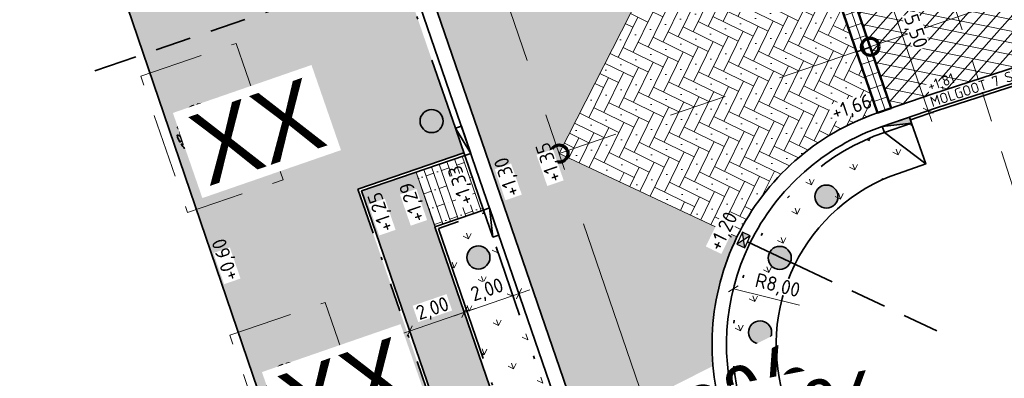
# Model space of a CAD drawing. Header units: metres. Extents: x 264779 to 275389, y 575281 to 580396.
# Tile 157 of 174: x 265479 to 265513, y 577053 to 577066. Entities that reach past the tile are written whole.
import ezdxf
from ezdxf.enums import TextEntityAlignment as Align

# ---------------------------------------------------------------- set-up
doc = ezdxf.new("R2018")
doc.units = ezdxf.units.M
doc.set_wipeout_variables(frame=1)
for name, pattern in [('AM-AS', [16, 10, -2, 2, -2]), ('B-WE-RI-HWA_HUISAANSLUITING_PVC_125-G', [10, 3.25, -0.75, 1.25, -0.75, 1.25, -0.75, 1.25, -0.75]), ('B-WE-VH-KANTOPSLUITING_OPSLUITBAND_[AFMETINGEN1]-G', [10, 5.5, -0.875, 0, -0.875, 1, -0.875, 0, -0.875]), ('B-WE-VH-KANTOPSLUITING_TROTTOIRBAND_RWS_[AFMETINGEN1]-G', [10, 2.5, -1.5, 0, -1.5, 0, -1.5, 0, -1.5, 0, -1.5]), ('HIDDEN', [9.525, 6.35, -3.175]), ('XX-HIDDEN2', [3.335, 2.225, -1.11])]:
    doc.linetypes.add(name, pattern=pattern)
for name, color, linetype, lineweight, true_color in [('B-WE-KL-TRACE-A', 9, 'Continuous', 13, 0x808080), ('N-GV-GR-BOOM-S', 7, 'Continuous', 35, 0x00a500), ('N-GV-GR-GRAS_BERMKRUIDENMENGSEL-A', 7, 'Continuous', 18, 0x00a500), ('N-OI-RI-BELUCHTINGSDRAINAGE_PVC_160-G', 3, 'B-WE-RI-DRAINAGE_PVC_160-G', 35, 0x00ff00), ('N-OI-RI-HWA_KOLKAANSLUITING_PVC_160-G', 150, 'B-WE-RI-HWA_HUISAANSLUITING_PVC_125-G', 35, 0x007fff), ('N-WE-RI-HWA_KOLK-S', 150, 'Continuous', 25, 0x007fff), ('N-WE-VH-VERHARDING_STRAATBAKSTEEN_DIKFORMAAT_KEPER-ROOD-PAARS-A', 7, 'Continuous', 18, 0xa45729), ('N-WE-VH-VERHARDING_STRAATBAKSTEEN_WAALFORMAAT_HALF_PAARS-BRUIN-A', 7, 'Continuous', 18, 0x66332b)]:
    doc.layers.add(name, color=color, linetype=linetype, lineweight=lineweight, true_color=true_color)
for name, color, linetype, lineweight in [('B-WE-VH-VERHARDING_ASFALT-A', 252, 'Continuous', 18), ('B-XX-AL-HOOGTELABEL-T25', 252, 'Continuous', 9), ('B-XX-GC-VERANKERING_ANKERSTANG-G', 252, 'XX-HIDDEN2', 18), ('N-WA-RI-DETAIL1-G', 1, 'HIDDEN', 18), ('N-WE-AM-AS-G', 10, 'AM-AS', 18), ('N-WE-GW-BERM-G', 90, 'Continuous', 35), ('N-WE-GW-TALUD_KRUIN-G', 3, 'Continuous', 35), ('N-WE-VH-GOOT_SBS-G', 40, 'Continuous', 35), ('N-WE-VH-KANTOPSLUITING_ELEMENT_EINDVERLOOPBAND_110-220x250-G', 40, 'Continuous', 35), ('N-WE-VH-KANTOPSLUITING_ELEMENT_VERLOOPBAND_110-220x250_190-220x160-G', 40, 'Continuous', 35), ('N-WE-VH-KANTOPSLUITING_INRITBAND_190-220x160-G', 60, 'B-WE-VH-KANTOPSLUITING_GAZONBAND_[AFMETINGEN1]-G', 35), ('N-WE-VH-KANTOPSLUITING_OPSLUITBAND_100x200-G', 60, 'B-WE-VH-KANTOPSLUITING_OPSLUITBAND_[AFMETINGEN1]-G', 35), ('N-WE-VH-KANTOPSLUITING_TROTTOIRBAND_RWS_110-220x250-G', 60, 'B-WE-VH-KANTOPSLUITING_TROTTOIRBAND_RWS_[AFMETINGEN1]-G', 35), ('N-WE-VH-KNIKLIJN_AANDUIDING-G', 30, 'Continuous', 18), ('N-WE-VH-VERHARDING_BETON-A', 254, 'Continuous', 18), ('N-WE-VH-VERHARDING_NATUURSTEEN-A', 40, 'Continuous', 18), ('N-WE-VH-VERHARDING_NATUURSTEEN-G', 40, 'Continuous', 50), ('N-WE-VH-VERHARDING_STRAATBAKSTEEN_DIKFORMAAT_KEPER-G', 40, 'Continuous', 35), ('N-WE-VH-VERHARDING_STRAATBAKSTEEN_WAALFORMAAT_HALF-G', 40, 'Continuous', 35), ('N-XX-AL-HOOGTELABEL-T25-M', 7, 'Continuous', 25), ('N-XX-AL-TOPOGRAFIE-G', 7, 'Continuous', 35), ('X-XX-AL-AANPIJLING-T25', 7, 'Continuous', 25), ('X-XX-AL-T18-1000', 10, 'Continuous', 18), ('X-XX-AL-VERKANTING_DAKPROFIEL-S', 7, 'Continuous', 25)]:
    doc.layers.add(name, color=color, linetype=linetype, lineweight=lineweight)
doc.layers.add('X-XX-AL-T70-250', color=210, linetype='Continuous', lineweight=70, plot=False)
doc.styles.add('NLCS-ISO-ANNOTATIVE-T18', font='NLCS-ISO.ttf', dxfattribs={"height": 1.8})
doc.styles.add('NLCS-ISO-ANNOTATIVE-T25', font='NLCS-ISO.ttf', dxfattribs={"height": 2.5})
doc.styles.add('NLCS-ISO-M1000-T25', font='NLCS-ISO.ttf', dxfattribs={"height": 2.5})
doc.styles.get("Standard").update_dxf_attribs({"font": 'arial.ttf'})
doc.linetypes.add('B-WE-RI-DRAINAGE_PVC_160-G', pattern='A,10.25,-3,[160,NLCS.shx,S=0.25,R=0,X=0,Y=0],-3.5,["o",Standard,S=1,R=0,X=-0.35,Y=-0.35],-3.25', length=20)
doc.linetypes.add('B-WE-VH-KANTOPSLUITING_GAZONBAND_[AFMETINGEN1]-G', pattern='A,4,-3,[160,NLCS.shx,S=0.25,R=0,X=0,Y=0],-3', length=10)
doc.dimstyles.new('NLCS-ANNOTATIVE-T25-SCHRAP', dxfattribs={"dimtxt": 2.5, "dimasz": 1.4, "dimexe": 2, "dimexo": 2, "dimgap": 0.7, "dimtad": 1, "dimzin": 0, "dimtxsty": 'NLCS-ISO-ANNOTATIVE-T25', "dimblk": 'OBLIQUE', "dimcen": 2.5, "dimdle": 2, "dimclrd": 256, "dimclre": 256, "dimclrt": 256, "dimadec": 1, "dimazin": 0, "dimtfac": 1, "dimtofl": 0, "dimtmove": 1, "dimatfit": 0, "dimldrblk": 'OBLIQUE', "dimfxl": 2, "dimfxlon": 1, "dimtfillclr": 256, "dimtolj": 1, "dimtzin": 0, "dimlwd": 18, "dimlwe": 18, "dimarcsym": 0})
pattern_1 = [(109.08852576, (53431.1034, 115509.4029), (-1.011904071, 0.4916046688), [0.2109375, -1.3800527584]), (64.08852576, (53431.1034, 115509.4029), (-1.0119040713, 0.491604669), [0.2109375, -0.9140625]), (154.08852576, (53431.1034, 115509.4029), (-0.491604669, -1.0119040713), [0.2109375, -0.9140625])]

# ---------------------------------------------------------------- blocks, each defined once
blk = doc.blocks.new('_Oblique')
at = {"color": 0, "linetype": 'ByBlock', "lineweight": -2}
blk.add_line((-0.5, -0.5), (0.5, 0.5), dxfattribs=at)
blk = doc.blocks.new('*D292')
at = {"layer": 'Defpoints', "color": 0, "transparency": 16777216}
for p in [(265495.955, 577056.246), (265497.313, 577052.293), (265496.428, 577048.714)]:
    blk.add_point(p, dxfattribs=at)
at = {"layer": 'X-XX-AL-AANPIJLING-T25', "lineweight": 18, "transparency": 16777216}
for p, q in [((265496.085, 577055.868), (265495.825, 577056.625)), ((265493.686, 577055.467), (265496.334, 577056.376)), ((265494.194, 577055.218), (265493.934, 577055.975))]:
    blk.add_line(p, q, dxfattribs=at)
at = {"layer": 'X-XX-AL-AANPIJLING-T25', "lineweight": 18, "transparency": 16777216, "xscale": 0.28, "yscale": 0.28, "zscale": 0.28}
for p, rotation in [((265495.955, 577056.246), 18.95339914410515), ((265494.064, 577055.597), 198.9533991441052)]:
    blk.add_blockref('_Oblique', p, dxfattribs=dict(at, rotation=rotation))
at = {"layer": 'X-XX-AL-AANPIJLING-T25', "transparency": 16777216, "insert": (265494.867, 577056.338), "char_height": 0.5, "attachment_point": 5, "rotation": 18.9534, "style": 'NLCS-ISO-ANNOTATIVE-T25', "bg_fill": 3, "box_fill_scale": 1.1, "bg_fill_color": 256, "bg_fill_true_color": 13158600, "bg_fill_transparency": 0}
blk.add_mtext('\\A1;2,00', dxfattribs=at)
blk = doc.blocks.new('*D294')
at = {"layer": 'Defpoints', "color": 0, "transparency": 16777216}
for p in [(265494.064, 577055.597), (265496.428, 577048.714), (265494.536, 577048.064)]:
    blk.add_point(p, dxfattribs=at)
at = {"layer": 'X-XX-AL-AANPIJLING-T25', "lineweight": 18, "transparency": 16777216}
for p, q in [((265494.194, 577055.218), (265493.934, 577055.975)), ((265491.794, 577054.817), (265494.442, 577055.727)), ((265492.302, 577054.569), (265492.042, 577055.325))]:
    blk.add_line(p, q, dxfattribs=at)
at = {"layer": 'X-XX-AL-AANPIJLING-T25', "lineweight": 18, "transparency": 16777216, "xscale": 0.28, "yscale": 0.28, "zscale": 0.28}
for p, rotation in [((265494.064, 577055.597), 18.95339914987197), ((265492.172, 577054.947), 198.953399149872)]:
    blk.add_blockref('_Oblique', p, dxfattribs=dict(at, rotation=rotation))
at = {"layer": 'X-XX-AL-AANPIJLING-T25', "transparency": 16777216, "insert": (265492.975, 577055.688), "char_height": 0.5, "attachment_point": 5, "rotation": 18.9534, "style": 'NLCS-ISO-ANNOTATIVE-T25', "bg_fill": 3, "box_fill_scale": 1.1, "bg_fill_color": 256, "bg_fill_true_color": 13158600, "bg_fill_transparency": 0}
blk.add_mtext('\\A1;2,00', dxfattribs=at)
blk = doc.blocks.new('*D304')
at = {"layer": 'Defpoints', "color": 0, "transparency": 16777216}
for p in [(265511.497, 577068.872), (265513.284, 577063.67), (265510.145, 577062.592)]:
    blk.add_point(p, dxfattribs=at)
at = {"layer": 'X-XX-AL-AANPIJLING-T25', "lineweight": 18, "transparency": 16777216}
for p, q in [((265508.737, 577067.924), (265507.981, 577067.664)), ((265508.229, 577068.172), (265510.275, 577062.214)), ((265510.524, 577062.722), (265509.767, 577062.462))]:
    blk.add_line(p, q, dxfattribs=at)
at = {"layer": 'X-XX-AL-AANPIJLING-T25', "lineweight": 18, "transparency": 16777216, "xscale": 0.28, "yscale": 0.28, "zscale": 0.28}
for p, rotation in [((265508.359, 577067.794), 108.9533991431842), ((265510.145, 577062.592), 288.9533991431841)]:
    blk.add_blockref('_Oblique', p, dxfattribs=dict(at, rotation=rotation))
at = {"layer": 'X-XX-AL-AANPIJLING-T25', "transparency": 16777216, "insert": (265509.668, 577065.336), "char_height": 0.5, "attachment_point": 5, "rotation": 288.9534, "style": 'NLCS-ISO-ANNOTATIVE-T25', "bg_fill": 3, "box_fill_scale": 1.1, "bg_fill_color": 256, "bg_fill_true_color": 13158600, "bg_fill_transparency": 0}
blk.add_mtext('\\A1;5,50', dxfattribs=at)
blk = doc.blocks.new('*U182')
h = blk.add_hatch(color=256)
h.dxf.hatch_style = 1
h.paths.add_polyline_path([(0, 0.22), (-1, 0.22), (-1, 0)])
for p, q in [((-1, 0), (0, 0.22)), ((0, 0.22), (-1, 0.22)), ((-1, 0.22), (-1, 0)), ((-1, 0), (0, 0)), ((0, 0), (0, 0.22))]:
    blk.add_line(p, q)
blk = doc.blocks.new('*U264')
blk.add_wipeout([(-1.125, 0.75), (1.125, 0.75), (1.125, -0.75), (-1.125, -0.75)])
h = blk.add_hatch(color=256)
h.dxf.hatch_style = 1
h.paths.add_polyline_path([(0, 0), (-1.125, 0.75), (-1.125, -0.75)])
h.paths.add_polyline_path([(1.125, -0.75), (1.125, 0.75), (0, 0)])
for p, q in [((-1.125, -0.75), (1.125, 0.75)), ((1.125, -0.75), (-1.125, 0.75))]:
    blk.add_line(p, q)
at = {"flags": 128}
blk.add_lwpolyline([(-1.125, -0.75), (1.125, -0.75), (1.125, 0.75), (-1.125, 0.75)], close=True, dxfattribs=at)
blk = doc.blocks.new('*U156')
for p, q in [((-0.5, 0), (0, 0.11)), ((0, 0.11), (-0.5, 0.11)), ((-0.5, 0.11), (-0.5, 0)), ((-0.5, 0), (0, 0)), ((0, 0), (0, 0.11))]:
    blk.add_line(p, q)
blk = doc.blocks.new('*U256')
h = blk.add_hatch(color=256)
h.dxf.hatch_style = 1
h.paths.add_polyline_path([(11.35, 3.9), (0, 0), (-11.35, -3.9), (0.81, -2.36)])
at = {"flags": 128}
blk.add_lwpolyline([(11.35, 3.9), (0, 0), (-11.35, -3.9), (0.81, -2.36)], close=True, dxfattribs=at)
at = {"lineweight": 30}
for tag, rotation, flags, p in [('HELLING_2', 206.9534, 54, (10.72, -1.76)), ('HELLING', 190.9534, 49, (-1.23, -6.61))]:
    blk.add_attdef(tag, text='', height=2.5, rotation=rotation, dxfattribs=dict(at, flags=flags)).set_placement(p, align=Align.TOP_LEFT)
blk = doc.blocks.new('*D312')
at = {"layer": 'Defpoints', "color": 0, "transparency": 16777216}
for p in [(265503.391, 577056.415), (265511.153, 577054.48)]:
    blk.add_point(p, dxfattribs=at)
at = {"layer": 'X-XX-AL-AANPIJLING-T25', "lineweight": 18, "transparency": 16777216}
blk.add_line((265505.686, 577055.843), (265503.391, 577056.415), dxfattribs=at)
at = {"layer": 'X-XX-AL-AANPIJLING-T25', "lineweight": 18, "transparency": 16777216, "xscale": 0.28, "yscale": 0.28, "zscale": 0.28, "rotation": 166.0022997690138}
blk.add_blockref('_Oblique', (265503.391, 577056.415), dxfattribs=at)
at = {"layer": 'X-XX-AL-AANPIJLING-T25', "transparency": 16777216, "insert": (265504.916, 577056.488), "char_height": 0.5, "attachment_point": 5, "rotation": 346.0023, "style": 'NLCS-ISO-ANNOTATIVE-T25', "bg_fill": 3, "box_fill_scale": 1.1, "bg_fill_color": 256, "bg_fill_true_color": 13158600, "bg_fill_transparency": 0}
blk.add_mtext('\\A1;R8,00', dxfattribs=at)
blk = doc.blocks.new('BOOM')
blk.add_lwpolyline([(0.4, 4.34), (0.41, 4.35), (0.41, 4.36), (0.42, 4.37), (0.43, 4.38), (0.44, 4.38), (0.44, 4.39), (0.45, 4.4), (0.46, 4.41), (0.46, 4.42), (0.47, 4.43), (0.47, 4.44), (0.48, 4.46), (0.48, 4.48), (0.47, 4.5), (0.47, 4.53), (0.44, 4.64, -0.52938), (0.49, 4.7, -0.087139), (2.05, 4.26, -0.372341), (2.11, 4.12), (2.17, 3.8), (2.01, 3.64), (1.84, 3.67), (1.63, 3.52), (1.71, 3.32), (1.92, 3.25), (2.5, 3.38), (2.64, 3.31), (2.63, 3.18), (2.5, 3.1), (2.38, 2.71), (2.53, 2.46), (2.92, 3.09, -0.504641), (3.14, 2.89, 0.331948), (3.27, 2.69, 0.282008), (3.68, 2.77), (3.65, 2.75, -0.512156), (3.84, 2.75, -0.16076), (4.7, -0.05), (4.59, -0.16), (4.59, -0.27), (4.48, -0.29), (4.5, -0.4), (4.33, -0.35), (4.28, -0.48), (4.48, -0.61), (4.55, -0.66), (4.66, -0.55, -0.106371), (4, -2.41), (3.42, -2.03), (3.31, -2.1), (3.24, -1.79), (3.03, -1.54), (2.79, -1.55), (2.79, -1.83), (2.61, -2.47), (2.64, -2.59), (2.77, -2.61), (3.62, -2.93, -0.236298), (-0.21, -4.62, 0.159625), (-0.32, -4.4, 0.350802), (-0.29, -4.17, -0.504641), (-0.55, -4.05), (-0.49, -3.84), (-0.6, -3.65), (-0.74, -3.67), (-0.76, -3.82), (-0.87, -3.88), (-1, -3.79), (-1.11, -3.2), (-1.19, -3.12), (-1.4, -3.13), (-1.46, -3.38), (-1.55, -3.41), (-1.63, -3.62), (-1.85, -3.5, 0.733583), (-1.77, -3.66, -0.861625), (-1.72, -3.81, 0.279978), (-1.88, -4.05), (-1.88, -4.06, -0.827056), (-2.04, -4.23, -0.116774), (-3.83, -2.36), (-3.79, -2.35), (-3.76, -2.34), (-3.74, -2.33), (-3.72, -2.32), (-3.71, -2.31), (-3.7, -2.3), (-3.69, -2.29), (-3.47, -2.01), (-3.47, -2), (-3.47, -1.99), (-3.46, -1.99), (-3.46, -1.98), (-3.46, -1.97), (-3.45, -1.96), (-3.45, -1.95), (-3.44, -1.94), (-3.44, -1.92), (-3.43, -1.91), (-3.42, -1.9), (-3.42, -1.88), (-3.41, -1.87), (-3.4, -1.85), (-3.39, -1.84), (-3.39, -1.82), (-3.38, -1.81), (-3.38, -1.79), (-3.38, -1.78), (-3.38, -1.77), (-3.38, -1.76), (-3.38, -1.75), (-3.38, -1.74), (-3.39, -1.73), (-3.4, -1.73), (-3.4, -1.72), (-3.41, -1.72), (-3.42, -1.72), (-3.43, -1.72), (-3.44, -1.72), (-3.45, -1.72), (-3.46, -1.71), (-3.47, -1.71), (-3.48, -1.71), (-3.49, -1.7), (-3.5, -1.69), (-3.52, -1.68), (-3.53, -1.67), (-3.54, -1.67), (-3.55, -1.66), (-3.56, -1.65), (-3.58, -1.64), (-3.59, -1.62), (-3.6, -1.61), (-3.83, -1.87), (-3.84, -1.86), (-3.85, -1.84), (-3.86, -1.83), (-3.87, -1.81), (-3.88, -1.8), (-3.89, -1.79), (-3.91, -1.78), (-3.94, -1.77), (-3.98, -1.78), (-4.04, -1.79), (-4.11, -1.81, -0.040997), (-4.42, -0.95), (-4.26, -0.97), (-4.11, -1.07), (-4.04, -1), (-3.95, -0.85), (-4.03, -0.72), (-3.99, -0.52), (-4.17, -0.51), (-4.29, -0.39), (-4.51, -0.53, -0.05814), (-4.6, 0.76), (-4.47, 0.74), (-3.96, 0.34), (-3.74, 0.41), (-2.88, 0.64), (-2.81, 0.92), (-3.14, 1.05), (-3.19, 1.16), (-3.8, 1.46), (-3.81, 1.63), (-4.02, 1.8), (-4.1, 1.97), (-3.96, 2.19), (-3.65, 2.24), (-3.36, 2.43), (-3.36, 2.62), (-3.54, 2.83), (-3.49, 2.92), (-3.56, 3.05, -0.13428), (-1.53, 4.46, -0.541727), (-1.47, 4.41), (-1.48, 4.28), (-1.48, 4.21), (-1.47, 4.16), (-1.46, 4.12), (-1.44, 4.09), (-1.42, 4.07), (-1.39, 4.05), (-1.37, 4.03), (-1.35, 4.02), (-1.33, 4), (-1.32, 3.99), (-1.3, 3.97), (-1.29, 3.96), (-1.27, 3.95), (-1.26, 3.94), (-1.24, 3.94), (-1.23, 3.94), (-1.21, 3.94), (-1.19, 3.95), (-1.17, 3.96), (-1.15, 3.97), (-1.14, 3.98), (-1.12, 3.99), (-1.1, 4), (-1.08, 4), (-1.06, 4.01), (-1.04, 4.01), (-1.02, 4.01), (-1, 4.02), (-0.98, 4.02), (-0.97, 4.02), (-0.95, 4.03), (-0.94, 4.04), (-0.92, 4.05), (-0.91, 4.06), (-0.9, 4.08), (-0.89, 3.99), (-0.87, 3.96), (-0.77, 3.8), (-0.56, 3.68), (-0.85, 4.16), (-0.85, 4.17), (-0.85, 4.18), (-0.84, 4.2), (-0.84, 4.21), (-0.85, 4.23), (-0.85, 4.24), (-0.86, 4.25), (-0.88, 4.27), (-0.9, 4.28), (-0.92, 4.3), (-0.94, 4.32), (-0.97, 4.35), (-1, 4.38), (-1.03, 4.42), (-1.11, 4.52, -0.543104), (-1.08, 4.59, -0.046766), (-0.22, 4.72, -0.385168), (-0.17, 4.68), (-0.14, 4.5), (-0.13, 4.45), (-0.11, 4.41), (-0.1, 4.38), (-0.08, 4.37), (-0.06, 4.36), (-0.04, 4.36), (-0.03, 4.36), (-0.01, 4.36), (0.01, 4.35), (0.02, 4.35), (0.04, 4.34), (0.06, 4.34), (0.07, 4.33), (0.09, 4.32), (0.1, 4.32), (0.11, 4.31), (0.13, 4.3), (0.14, 4.3), (0.15, 4.29), (0.17, 4.28), (0.18, 4.28), (0.19, 4.27), (0.19, 4.26), (0.2, 4.25), (0.21, 4.24), (0.21, 4.23), (0.22, 4.23), (0.22, 4.22), (0.23, 4.21), (0.23, 4.21), (0.24, 4.2), (0.25, 4.2), (0.26, 4.2), (0.27, 4.21), (0.28, 4.21), (0.29, 4.22), (0.3, 4.22), (0.31, 4.23), (0.32, 4.24), (0.33, 4.26), (0.34, 4.27), (0.35, 4.28), (0.36, 4.3), (0.37, 4.31), (0.38, 4.32), (0.39, 4.33)], format="xyb", close=True)
blk.add_circle((0, 0), 0.138)
at = {"lineweight": 30, "flags": 104}
blk.add_attdef('01', text='', height=1.8, dxfattribs=at).set_placement((-2.45, 3.09), align=Align.TOP_LEFT)

msp = doc.modelspace()

# ---------------------------------------------------------------- hatches: boundary and pattern name
at = {"layer": 'B-WE-KL-TRACE-A'}
h = msp.add_hatch(dxfattribs=at)
h.set_pattern_fill('DOTS', color=256, scale=0.5)
h.set_pattern_definition([(0, (265713.50372, 576754.34745), (0.079375, 0.15875), [0, -0.15875])])
h.paths.add_polyline_path([(265257.497, 576901.576), (265280.092, 576836.285), (265298.31, 576783.268), (265291.791, 576781.392), (265239.384, 576934.357), (265222.655, 576983.209), (265230.7, 576979.939), (265245.297, 576937.421), (265245.427, 576937.04)])
h.paths.add_polyline_path([(265223.141, 576984.793), (265219.917, 576993.606), (265211.971, 577028.584), (265210.547, 577042.097), (265222.786, 577002.989), (265229.989, 576982.009)])
h.paths.add_polyline_path([(265207.488, 577055.376), (265208.876, 577042.208), (265202.774, 577069.069)])
h.paths.add_polyline_path([(265194.59, 577097.909), (265209.11, 577055.736), (265209.669, 577050.426), (265224.354, 577003.504), (265246.856, 576937.963), (265259.058, 576902.111), (265281.655, 576836.813), (265331.28, 576692.401), (265402.247, 576711.023), (265417.831, 576715.057), (265434.246, 576719.393), (265450.777, 576723.65), (265466.98, 576727.876), (265483.558, 576732.243), (265517.748, 576741.103), (265533.987, 576745.376), (265551.26, 576749.845), (265566.674, 576753.911), (265582.241, 576757.871), (265589.311, 576759.685), (265591.043, 576760.329), (265486.412, 577064.17), (265488.303, 577064.821), (265593.602, 576759.04), (265591.727, 576758.343), (265591.58, 576758.769), (265589.803, 576758.108), (265582.65, 576756.272), (265567.088, 576752.314), (265551.677, 576748.248), (265534.403, 576743.779), (265518.165, 576739.506), (265483.975, 576730.646), (265467.398, 576726.28), (265451.191, 576722.053), (265434.662, 576717.796), (265418.248, 576713.46), (265402.664, 576709.426), (265330.216, 576690.416), (265298.846, 576781.706), (265290.739, 576779.372), (265237.824, 576933.823), (265212.508, 577007.744), (265210.34, 577028.314), (265197.8, 577083.516), (265193.03, 577097.371)])
at = {"layer": 'B-WE-VH-VERHARDING_ASFALT-A'}
h = msp.add_hatch(dxfattribs=at)
h.set_pattern_fill('AVH-ASFALT', color=256, scale=2, angle=89.45, style=0, pattern_type=2)
h.set_pattern_definition([(168.53852576, (53525.60482, 115542.10574), (-0.07948359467, -0.39202341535), []), (228.53852576, (53525.60482, 115542.10574), (0.29976043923, -0.26484651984), [])])
h.paths.add_polyline_path([(265508.865, 577062.681), (265510.273, 577063.165), (265514.157, 577064.421), (265522.457, 577067.171), (265526.967, 577068.733), (265525.323, 577073.486), (265524.391, 577073.169), (265514.171, 577069.803), (265514.064, 577069.771), (265507.241, 577067.41)])
at = {"layer": 'N-GV-GR-GRAS_BERMKRUIDENMENGSEL-A'}
h = msp.add_hatch(dxfattribs=at)
h.set_pattern_fill('AGR-KRUIDEN', color=256, scale=0.5625, pattern_type=2)
h.set_pattern_definition(pattern_1)
edge = h.paths.add_edge_path()
edge.add_line((265484.848, 577087.914), (265484.816, 577087.903))
edge.add_line((265484.816, 577087.903), (265483.819, 577090.926))
edge.add_line((265483.819, 577090.926), (265474.958, 577087.994))
edge.add_line((265474.958, 577087.994), (265486.9, 577052.909))
edge.add_line((265486.9, 577052.909), (265485.574, 577052.458))
edge.add_line((265485.574, 577052.458), (265486.825, 577048.783))
edge.add_line((265486.825, 577048.783), (265491.664, 577035.232))
edge.add_line((265491.664, 577035.232), (265493.125, 577030.976))
edge.add_line((265493.125, 577030.976), (265496.388, 577032.097))
edge.add_line((265496.388, 577032.097), (265496.948, 577030.467))
edge.add_line((265496.948, 577030.467), (265497.109, 577030.149))
edge.add_line((265497.109, 577030.149), (265497.998, 577030.605))
edge.add_arc((265493.977, 577037.324), 7.83, 300.9027, 311.6516)
edge.add_line((265499.181, 577031.473), (265499.884, 577032.185))
edge.add_line((265499.884, 577032.185), (265490.375, 577059.873))
edge.add_line((265490.375, 577059.873), (265494.044, 577061.133))
edge.add_line((265494.044, 577061.133), (265484.848, 577087.914))
h = msp.add_hatch(dxfattribs=at)
h.set_pattern_fill('AGR-KRUIDEN', color=256, scale=0.5625, pattern_type=2)
h.set_pattern_definition([(109.0885258, (229273.9467, 679383.4868), (-1.011904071, 0.491604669), [0.2109375, -1.380052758]), (64.0885258, (229273.9467, 679383.4868), (-1.011904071, 0.491604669), [0.2109375, -0.9140625]), (154.0885258, (229273.9467, 679383.4868), (-0.491604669, -1.011904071), [0.2109375, -0.9140625])])
h.paths.add_polyline_path([(265515.065, 577019.136), (265515.39, 577018.19), (265516.808, 577018.677), (265505.214, 577052.44, -0.414214), (265509.113, 577060.419), (265510.059, 577060.744), (265509.572, 577062.163), (265508.626, 577061.838, 0.414214), (265503.795, 577051.953)])
h = msp.add_hatch(dxfattribs=at)
h.set_pattern_fill('AGR-KRUIDEN', color=256, scale=0.5625, pattern_type=2)
h.set_pattern_definition(pattern_1)
edge = h.paths.add_edge_path()
edge.add_line((265494.759, 577059.053), (265493.17, 577058.507))
edge.add_line((265493.17, 577058.507), (265501.346, 577034.699))
edge.add_line((265501.346, 577034.699), (265501.617, 577035.662))
edge.add_arc((265494.008, 577037.285), 7.78, 347.957, 378.9534)
edge.add_line((265501.367, 577039.812), (265494.759, 577059.053))
at = {"layer": 'N-WE-VH-VERHARDING_BETON-A'}
h = msp.add_hatch(color=256, dxfattribs=at)
h.dxf.hatch_style = 1
edge = h.paths.add_edge_path()
edge.add_arc((265492.928, 577062.23), 0.4, 0, 360)
h = msp.add_hatch(color=256, dxfattribs=at)
h.dxf.hatch_style = 1
edge = h.paths.add_edge_path()
edge.add_arc((265506.618, 577059.614), 0.4, 0, 360)
h = msp.add_hatch(color=256, dxfattribs=at)
h.dxf.hatch_style = 1
edge = h.paths.add_edge_path()
edge.add_arc((265494.552, 577057.501), 0.4, 0, 360)
h = msp.add_hatch(color=256, dxfattribs=at)
h.dxf.hatch_style = 1
edge = h.paths.add_edge_path()
edge.add_arc((265504.999, 577057.487), 0.4, 0, 360)
h = msp.add_hatch(color=256, dxfattribs=at)
h.dxf.hatch_style = 1
edge = h.paths.add_edge_path()
edge.add_arc((265504.316, 577054.903), 0.4, 0, 360)
at = {"layer": 'N-WE-VH-VERHARDING_NATUURSTEEN-A'}
h = msp.add_hatch(dxfattribs=at)
h.set_pattern_fill('AVH-BETONPLAAT_BLOK', color=256, scale=1.125, angle=269.6822, pattern_type=2)
h.set_pattern_definition([(288.77070982, (70683.9374, 116264.9575), (0.42606624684, 0.14480177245), []), (18.77070982, (70683.9374, 116264.9575), (-0.14480177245, 0.42606624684), [])])
h.paths.add_polyline_path([(265508.392, 577062.519), (265506.931, 577066.775), (265507.404, 577066.937), (265508.865, 577062.681)])
at = {"layer": 'N-WE-VH-VERHARDING_STRAATBAKSTEEN_DIKFORMAAT_KEPER-ROOD-PAARS-A'}
h = msp.add_hatch(dxfattribs=at)
h.set_pattern_fill('AVH-SBS_DIKFORMAAT_KEPER', color=256, scale=28.125, angle=224.86, pattern_type=2)
h.set_pattern_definition([(243.94852576, (71081.12664, 116682.96285), (0.1782353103, -0.51914757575), [1.5525, -0.77625]), (153.94852576, (71082.1727, 116682.45148), (0.1782353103, -0.51914757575), [1.5525, -0.77625]), (243.94852576, (71080.87485, 116682.0059), (0.1782353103, -0.51914757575), [0, -2.32875]), (243.94852576, (71081.56445, 116682.5328), (0.1782353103, -0.51914757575), [0, -2.32875])])
edge = h.paths.add_edge_path()
edge.add_line((265496.131, 577072.053), (265491.591, 577070.494))
edge.add_line((265491.591, 577070.494), (265501.234, 577042.414))
edge.add_line((265501.234, 577042.414), (265505.774, 577043.973))
edge.add_line((265505.774, 577043.973), (265503.114, 577051.719))
edge.add_arc((265511.153, 577054.48), 8.5, 153.9534, 198.9534, ccw=False)
edge.add_line((265503.516, 577058.212), (265497.353, 577061.106))
edge.add_line((265497.353, 577061.106), (265500.438, 577067.177))
edge.add_arc((265504.17, 577074.814), 8.5, 198.9534, 243.9534, ccw=False)
h.paths.add_polyline_path([(265495.725, 577073.235), (265491.185, 577071.676), (265491.429, 577070.967), (265495.968, 577072.526)])
h.paths.add_polyline_path([(265495.319, 577074.418), (265490.779, 577072.859), (265491.023, 577072.149), (265495.562, 577073.708)])
h.paths.add_polyline_path([(265490.617, 577073.331), (265495.156, 577074.89), (265490.068, 577089.707), (265485.528, 577088.148)])
h = msp.add_hatch(dxfattribs=at)
h.set_pattern_fill('AVH-SBS_DIKFORMAAT_KEPER', color=256, scale=28.125, angle=134.86, pattern_type=2)
h.set_pattern_definition([(153.94852576, (71081.12664, 116682.96285), (-0.51914757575, -0.1782353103), [1.5525, -0.77625]), (63.94852576, (71080.61527, 116681.91677), (-0.51914757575, -0.1782353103), [1.5525, -0.77625]), (153.94852576, (71080.1697, 116683.21464), (-0.51914757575, -0.1782353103), [0, -2.32875]), (153.94852576, (71080.6966, 116682.52504), (-0.51914757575, -0.1782353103), [0, -2.32875])])
edge = h.paths.add_edge_path()
edge.add_arc((265504.17, 577074.814), 8.5, 243.9534, 288.9534, ccw=False)
edge.add_line((265500.438, 577067.177), (265497.353, 577061.106))
edge.add_line((265497.353, 577061.106), (265503.516, 577058.212))
edge.add_arc((265511.153, 577054.48), 8.5, 108.9534, 153.9534, ccw=False)
edge.add_line((265508.392, 577062.519), (265506.931, 577066.775))
at = {"layer": 'N-WE-VH-VERHARDING_STRAATBAKSTEEN_WAALFORMAAT_HALF_PAARS-BRUIN-A'}
h = msp.add_hatch(dxfattribs=at)
h.set_pattern_fill('AVH-SBS_WAALFORMAAT_HALFST', color=256, scale=28.125, angle=89.95, style=0, pattern_type=2)
h.set_pattern_definition([(109.03852576, (53383.85266, 115493.05145), (-0.26586547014, -0.09174483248), []), (199.03852576, (53383.4857, 115494.1149), (0.36697933, -1.0634618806), [0.28125, -0.28125]), (199.03852576, (53383.4033, 115493.4914), (0.36697933, -1.0634618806), [0.28125, -0.28125]), (109.03852576, (53383.53623, 115493.5373), (-0.5317309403, -0.18348966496), [0, -1.125, 0, 0, 0]), (109.03852576, (53383.0869, 115493.9773), (-0.5317309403, -0.18348966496), [0, -1.125, 0, 0, 0])])
h.paths.add_polyline_path([(265492.393, 577060.461), (265493.043, 577058.569), (265494.727, 577059.147), (265494.077, 577061.039)])
h = msp.add_hatch(dxfattribs=at)
h.set_pattern_fill('AVH-SBS_WAALFORMAAT_HALFST', color=256, scale=28.125, angle=359.8649, style=0, pattern_type=2)
h.set_pattern_definition([(18.95339914, (53431.10338, 115509.40288), (-0.09134972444, 0.2660014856), []), (108.95339914, (53432.1674, 115509.7683), (-1.0640059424, -0.3653988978), [0.28125, -0.28125]), (108.95339914, (53431.544, 115509.8516), (-1.0640059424, -0.3653988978), [0.28125, -0.28125]), (18.95339914, (53431.5897, 115509.7186), (-0.1826994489, 0.5320029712), [0, -1.125, 0, 0, 0]), (18.95339914, (53432.03036, 115510.1673), (-0.1826994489, 0.5320029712), [0, -1.125, 0, 0, 0])])
edge = h.paths.add_edge_path()
edge.add_line((265493.043, 577058.569), (265492.393, 577060.461))
edge.add_line((265492.393, 577060.461), (265490.502, 577059.811))
edge.add_line((265490.502, 577059.811), (265499.959, 577032.273))
edge.add_arc((265494.008, 577037.285), 7.78, 319.8933, 339.4159)
edge.add_line((265501.292, 577034.55), (265493.043, 577058.569))

# ---------------------------------------------------------------- linework, layer by layer
at = {"layer": 'B-XX-GC-VERANKERING_ANKERSTANG-G', "flags": 128}
msp.add_lwpolyline([(265514.388, 577055.878), (265507.942, 577075.914)], dxfattribs=at)
at = {"layer": 'N-OI-RI-BELUCHTINGSDRAINAGE_PVC_160-G'}
for centre in [(265485.023, 577061.896), (265488.109, 577052.908)]:
    msp.add_circle(centre, 0.823, dxfattribs=at)
at = {"layer": 'N-OI-RI-HWA_KOLKAANSLUITING_PVC_160-G', "flags": 128}
msp.add_lwpolyline([(265492.131, 577067.706), (265481.255, 577063.971)], dxfattribs=at)
at = {"layer": 'N-WA-RI-DETAIL1-G', "ltscale": 0.35, "flags": 128}
for points in [[(265482.843, 577063.787), (265486.152, 577064.927), (265487.78, 577060.199), (265484.471, 577059.06)], [(265485.935, 577054.805), (265489.245, 577055.944), (265490.873, 577051.217), (265487.563, 577050.077)]]:
    msp.add_lwpolyline(points, close=True, dxfattribs=at)
at = {"layer": 'N-WE-AM-AS-G'}
msp.add_line((265529.586, 577072.176), (265497.353, 577061.106), dxfattribs=at)
at = {"layer": 'N-WE-AM-AS-G', "flags": 128}
msp.add_lwpolyline([(265487.798, 577088.927), (265515.362, 577008.665), (265580.312, 576818.87), (265621.801, 576696.744, 0.161993), (265640.874, 576671.586, -0.161362), (265659.907, 576646.545), (265678.877, 576591.153)], format="xyb", dxfattribs=at)
at = {"layer": 'N-WE-GW-BERM-G', "flags": 128}
msp.add_lwpolyline([(265508.626, 577061.838), (265510.059, 577060.744)], dxfattribs=at)
at = {"layer": 'N-WE-GW-TALUD_KRUIN-G', "ltscale": 0.99999, "flags": 128}
msp.add_lwpolyline([(265484.848, 577087.914), (265484.816, 577087.903), (265484.804, 577087.939), (265483.819, 577090.926), (265474.958, 577087.994), (265486.9, 577052.909), (265485.574, 577052.458), (265486.825, 577048.783), (265491.664, 577035.232), (265493.125, 577030.976), (265496.388, 577032.097), (265496.948, 577030.467), (265497.109, 577030.149)], dxfattribs=at)
at = {"layer": 'N-WE-VH-GOOT_SBS-G', "flags": 128}
msp.add_lwpolyline([(265485.528, 577088.148), (265485.056, 577087.985), (265500.761, 577042.252), (265501.234, 577042.414)], close=True, dxfattribs=at)
at = {"layer": 'N-WE-VH-KANTOPSLUITING_INRITBAND_190-220x160-G'}
msp.add_line((265494.077, 577061.039), (265494.727, 577059.147), dxfattribs=at)
at = {"layer": 'N-WE-VH-KANTOPSLUITING_TROTTOIRBAND_RWS_110-220x250-G', "ltscale": 0.99999, "flags": 128}
msp.add_lwpolyline([(265493.752, 577061.985), (265484.848, 577087.914)], dxfattribs=at)
msp.add_lwpolyline([(265501.617, 577035.662, 0.136078), (265501.367, 577039.812), (265495.051, 577058.202)], format="xyb", dxfattribs=at)
at = {"layer": 'N-WE-VH-KNIKLIJN_AANDUIDING-G', "ltscale": 0.75}
msp.add_line((265493.043, 577058.569), (265492.393, 577060.461), dxfattribs=at)
msp.add_lwpolyline([(265503.516, 577058.212), (265497.353, 577061.106), (265500.438, 577067.177)], dxfattribs=at)
at = {"layer": 'N-WE-VH-VERHARDING_NATUURSTEEN-G', "flags": 128}
msp.add_lwpolyline([(265508.392, 577062.519), (265506.931, 577066.775), (265507.404, 577066.937), (265508.865, 577062.681)], close=True, dxfattribs=at)
at = {"layer": 'N-WE-VH-VERHARDING_STRAATBAKSTEEN_DIKFORMAAT_KEPER-G', "flags": 128}
msp.add_lwpolyline([(265507.404, 577066.937), (265506.931, 577066.775, -0.414214), (265496.131, 577072.053), (265490.068, 577089.707), (265485.528, 577088.148), (265501.234, 577042.414), (265505.774, 577043.973), (265503.114, 577051.719, -0.414214), (265508.392, 577062.519), (265508.865, 577062.681)], format="xyb", close=True, dxfattribs=at)
at = {"layer": 'N-WE-VH-VERHARDING_STRAATBAKSTEEN_WAALFORMAAT_HALF-G', "flags": 128}
for points in [[(265494.077, 577061.039), (265490.502, 577059.811), (265499.959, 577032.273)], [(265501.292, 577034.55), (265493.043, 577058.569), (265494.727, 577059.147)]]:
    msp.add_lwpolyline(points, dxfattribs=at)
at = {"layer": 'N-XX-AL-TOPOGRAFIE-G', "ltscale": 0.99999}
for centre in [(265492.928, 577062.23), (265506.618, 577059.614), (265494.552, 577057.501), (265504.999, 577057.487), (265504.316, 577054.903)]:
    msp.add_circle(centre, 0.4, dxfattribs=at)
at = {"layer": 'X-XX-AL-T70-250'}
msp.add_circle((265497.353, 577061.106), 0.3, dxfattribs=at)

# ---------------------------------------------------------------- block references
at = {"layer": 'N-GV-GR-BOOM-S'}
ref = msp.add_blockref('BOOM', (265485.023, 577061.896), dxfattribs=dict(at, xscale=0.2, yscale=0.2, zscale=0.2, rotation=19.0885257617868))
lines = msp.add_mtext('XX', dxfattribs={"layer": '0', "insert": (265484.358, 577062.321), "char_height": 2.5, "attachment_point": 1, "rotation": 19.0885, "bg_fill": 3, "box_fill_scale": 1.125, "bg_fill_color": 256, "bg_fill_transparency": 0})
ref.add_attrib('01', '', (265484.358, 577062.321)).embed_mtext(lines)
at = {"layer": 'N-WE-VH-KANTOPSLUITING_ELEMENT_VERLOOPBAND_110-220x250_190-220x160-G', "yscale": 2, "zscale": 2}
for p, xscale, rotation in [((265493.96, 577062.056), 2, 108.9533991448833), ((265495.259, 577058.273), -2, 108.9533991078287)]:
    msp.add_blockref('*U156', p, dxfattribs=dict(at, xscale=xscale, rotation=rotation))
at = {"layer": 'X-XX-AL-VERKANTING_DAKPROFIEL-S'}
ref = msp.add_blockref('*U256', (265500.844, 577050.939), dxfattribs=dict(at, xscale=0.2000000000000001, yscale=0.2000000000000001, zscale=0.2000000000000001, rotation=180))
lines = msp.add_mtext('2,0%', dxfattribs={"layer": '0', "insert": (265498.7, 577051.292), "char_height": 2.5, "attachment_point": 1, "rotation": 26.9534, "bg_fill": 3, "box_fill_scale": 1.15, "bg_fill_color": 256, "bg_fill_transparency": 0})
ref.add_attrib('HELLING_2', '', (265498.7, 577051.292)).embed_mtext(lines)
lines = msp.add_mtext('2,0%', dxfattribs={"layer": '0', "insert": (265501.091, 577052.261), "char_height": 2.5, "attachment_point": 1, "rotation": 10.9534, "bg_fill": 3, "box_fill_scale": 1.15, "bg_fill_color": 256, "bg_fill_transparency": 0})
ref.add_attrib('HELLING', '', (265501.091, 577052.261)).embed_mtext(lines)

# ---------------------------------------------------------------- next in the draw order: block references
at = {"layer": 'N-WE-RI-HWA_KOLK-S', "xscale": 0.2000000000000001, "yscale": 0.2000000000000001, "zscale": 0.2000000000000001, "rotation": 64.84586021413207}
msp.add_blockref('*U264', (265503.743, 577058.106), dxfattribs=at)

# ---------------------------------------------------------------- next in the draw order: texts
at = {"layer": 'N-XX-AL-HOOGTELABEL-T25-M', "insert": (265485.768, 577056.638), "char_height": 0.5, "width": 1.04288, "attachment_point": 1, "rotation": 108.9534, "style": 'NLCS-ISO-M1000-T25', "bg_fill": 3, "box_fill_scale": 1.1, "bg_fill_color": 256, "bg_fill_transparency": 0}
msp.add_mtext('+0,60', dxfattribs=at)

# ---------------------------------------------------------------- next in the draw order: dimensions: what is measured, and where the dimension line sits
at = {"layer": 'X-XX-AL-AANPIJLING-T25'}
dim = msp.add_aligned_dim(p1=(265511.497, 577068.872), p2=(265513.284, 577063.67), distance=-3.318, dimstyle='NLCS-ANNOTATIVE-T25-SCHRAP', override={"dimtfill": 1}, dxfattribs=at)
dim.commit()
dim.dimension.update_dxf_attribs({"geometry": '*D304', "text_midpoint": (265509.668, 577065.336)})
dim = msp.add_linear_dim(base=(265495.955, 577056.246), p1=(265496.428, 577048.714), p2=(265497.313, 577052.293), angle=198.9534, dimstyle='NLCS-ANNOTATIVE-T25-SCHRAP', override={"dimtfill": 1}, dxfattribs=at)
dim.commit()
dim.dimension.update_dxf_attribs({"geometry": '*D292', "text_midpoint": (265494.867, 577056.338)})

# ---------------------------------------------------------------- next in the draw order: linework, layer by layer
at = {"layer": 'N-OI-RI-HWA_KOLKAANSLUITING_PVC_160-G', "flags": 128}
msp.add_lwpolyline([(265503.879, 577058.042), (265511.12, 577054.641)], dxfattribs=at)
at = {"layer": 'N-WE-GW-BERM-G', "flags": 128}
msp.add_lwpolyline([(265509.572, 577062.163), (265510.059, 577060.744), (265509.113, 577060.419, 0.414214), (265505.214, 577052.44), (265516.808, 577018.677), (265515.182, 577018.119)], format="xyb", dxfattribs=at)
at = {"layer": 'N-WE-VH-KANTOPSLUITING_TROTTOIRBAND_RWS_110-220x250-G', "ltscale": 0.99999, "flags": 128}
msp.add_lwpolyline([(265508.626, 577061.838, 0.414214), (265503.795, 577051.953), (265515.065, 577019.136)], format="xyb", dxfattribs=at)
at = {"layer": 'X-XX-AL-T70-250'}
msp.add_circle((265508.134, 577064.809), 0.3, dxfattribs=at)

# ---------------------------------------------------------------- next in the draw order: block references
at = {"layer": 'N-WE-VH-KANTOPSLUITING_ELEMENT_EINDVERLOOPBAND_110-220x250-G', "yscale": -1, "zscale": -1, "rotation": 198.9533991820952}
msp.add_blockref('*U182', (265508.626, 577061.838), dxfattribs=at)

# ---------------------------------------------------------------- next in the draw order: texts
at = {"layer": 'B-XX-AL-HOOGTELABEL-T25', "insert": (265510.083, 577063.601), "char_height": 0.36, "width": 0.36, "attachment_point": 1, "rotation": 18.8009, "style": 'NLCS-ISO-ANNOTATIVE-T25', "bg_fill": 3, "box_fill_scale": 1.1, "bg_fill_color": 256, "bg_fill_transparency": 0}
msp.add_mtext('+1,81', dxfattribs=at)

# ---------------------------------------------------------------- next in the draw order: dimensions: what is measured, and where the dimension line sits
at = {"layer": 'X-XX-AL-AANPIJLING-T25'}
dim = msp.add_aligned_dim(p1=(265494.536, 577048.064), p2=(265496.428, 577048.714), distance=7.278, dimstyle='NLCS-ANNOTATIVE-T25-SCHRAP', override={"dimtfill": 1}, dxfattribs=at)
dim.commit()
dim.dimension.update_dxf_attribs({"geometry": '*D294', "text_midpoint": (265492.975, 577055.688)})

# ---------------------------------------------------------------- next in the draw order: linework, layer by layer
at = {"layer": 'N-WE-VH-GOOT_SBS-G', "flags": 128}
msp.add_lwpolyline([(265514.157, 577064.421), (265510.273, 577063.165), (265508.392, 577062.519, 0.414214), (265503.114, 577051.719), (265505.774, 577043.973), (265506.247, 577044.135), (265503.587, 577051.881, -0.414214), (265508.555, 577062.046), (265510.431, 577062.69), (265514.311, 577063.945)], format="xyb", close=True, dxfattribs=at)
at = {"layer": 'N-WE-VH-KANTOPSLUITING_OPSLUITBAND_100x200-G', "flags": 128}
for points in [[(265509.533, 577062.276), (265510.463, 577062.595), (265514.342, 577063.85)], [(265494.044, 577061.133), (265490.375, 577059.873), (265499.884, 577032.185)], [(265501.346, 577034.699), (265493.17, 577058.507), (265494.759, 577059.053)]]:
    msp.add_lwpolyline(points, dxfattribs=at)

# ---------------------------------------------------------------- next in the draw order: block references
at = {"layer": 'N-GV-GR-BOOM-S'}
ref = msp.add_blockref('BOOM', (265488.109, 577052.908), dxfattribs=dict(at, xscale=0.2, yscale=0.2, zscale=0.2, rotation=19.0885257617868))
lines = msp.add_mtext('XX', dxfattribs={"layer": '0', "insert": (265487.445, 577053.333), "char_height": 2.5, "attachment_point": 1, "rotation": 19.0885, "bg_fill": 3, "box_fill_scale": 1.125, "bg_fill_color": 256, "bg_fill_transparency": 0})
ref.add_attrib('01', '', (265487.445, 577053.333)).embed_mtext(lines)

# ---------------------------------------------------------------- next in the draw order: texts
at = {"layer": 'N-XX-AL-HOOGTELABEL-T25-M', "char_height": 0.5, "width": 1.04288, "attachment_point": 1, "style": 'NLCS-ISO-M1000-T25', "bg_fill": 3, "box_fill_scale": 1.1, "bg_fill_color": 256, "bg_fill_transparency": 0}
for s, insert, rotation in [('+1,66', (265506.736, 577062.739), 18.9534), ('+1,35', (265496.97, 577060.043), 108.9534), ('+1,30', (265495.52, 577059.548), 108.9534), ('+1,33', (265493.914, 577059.255), 108.9534), ('+1,29', (265492.237, 577058.667), 108.9534), ('+1,25', (265491.144, 577058.327), 108.9534), ('+1,20', (265502.502, 577057.907), 63.9534)]:
    msp.add_mtext(s, dxfattribs=dict(at, insert=insert, rotation=rotation))
at = {"layer": 'X-XX-AL-T18-1000', "insert": (265512.163, 577063.513), "char_height": 0.36, "width": 4.0716, "attachment_point": 5, "rotation": 17.9255, "style": 'NLCS-ISO-ANNOTATIVE-T18', "bg_fill": 3, "box_fill_scale": 1.1, "bg_fill_color": 256, "bg_fill_transparency": 0}
msp.add_mtext('MOLGOOT 7 STREK', dxfattribs=at)

# ---------------------------------------------------------------- next in the draw order: dimensions: what is measured, and where the dimension line sits
at = {"layer": 'X-XX-AL-AANPIJLING-T25'}
dim = msp.add_radius_dim(center=(265511.153, 577054.48), mpoint=(265503.391, 577056.415), dimstyle='NLCS-ANNOTATIVE-T25-SCHRAP', override={"dimtfill": 1}, dxfattribs=at)
dim.commit()
dim.dimension.update_dxf_attribs({"geometry": '*D312', "text_midpoint": (265504.81, 577056.061), "dimtype": 164})

doc.saveas('drawing.dxf')
